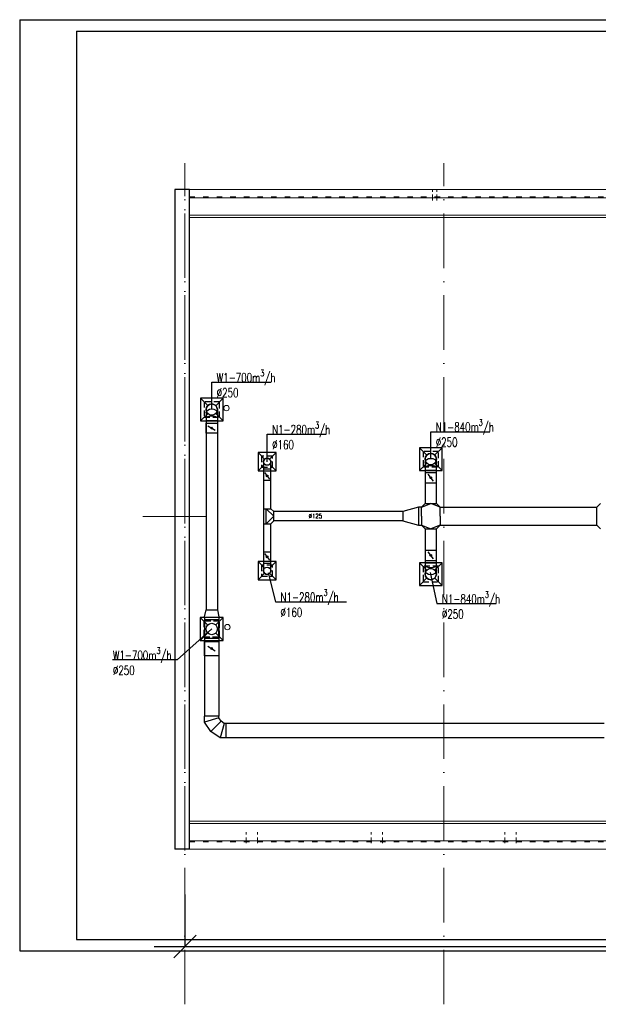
# Model space of a CAD drawing. Header units: millimetres. Extents: x -6513 to 30474, y -6915 to 65597.
# Tile 211 of 256: x -3155 to -1881, y 30715 to 32883. Entities that reach past the tile are written whole.
import ezdxf

# ---------------------------------------------------------------- set-up
doc = ezdxf.new("R2010")
doc.units = ezdxf.units.MM
for name, pattern in [('ACAD_ISO03W100', [30, 12, -18]), ('ACAD_ISO10W100', [18, 12, -3, 0, -3]), ('DASHED', [19.05, 12.7, -6.35])]:
    doc.linetypes.add(name, pattern=pattern)
for name, color, linetype, lineweight in [('A_cienka', 8, 'Continuous', 5), ('A_osie', 8, 'ACAD_ISO10W100', 5), ('A_przerywana', 8, 'ACAD_ISO03W100', 5), ('A_przerywane', 8, 'DASHED', 5), ('ARCHWIG CIEŃKO', 8, 'Continuous', 13), ('cieńkie', 8, 'Continuous', 9), ('DB-WM-nawiew-opis', 8, 'Continuous', 25), ('DB_WM_nawiew', 8, 'Continuous', 30), ('DB_WM_wywiew', 8, 'Continuous', 30), ('DB_WM_ścianka nowa', 8, 'Continuous', 25), ('R-TABELKA', 8, 'Continuous', 25), ('Ściany ARCHWIG', 8, 'Continuous', 30)]:
    doc.layers.add(name, color=color, linetype=linetype, lineweight=lineweight)
doc.layers.add('DB_WM_nawiew-opis', color=8, linetype='Continuous')
doc.layers.add('DB_WM_wywies-opis', color=8, linetype='Continuous')
doc.styles.add('ROMANSS', font='romans.shx', dxfattribs={"width": 0.8, "oblique": 5})
doc.styles.get("Standard").update_dxf_attribs({"font": 'txt.shx', "width": 0.9})

msp = doc.modelspace()

# ---------------------------------------------------------------- hatches: boundary and pattern name
at = {"layer": 'DB_WM_nawiew'}
h = msp.add_hatch(color=256, dxfattribs=at)
edge = h.paths.add_edge_path()
edge.add_arc((-2610.402, 31878.274), 2, 0, 360)
h = msp.add_hatch(color=256, dxfattribs=at)
edge = h.paths.add_edge_path()
edge.add_arc((-2249.973, 31874.375), 2, 0, 360)
h = msp.add_hatch(color=256, dxfattribs=at)
edge = h.paths.add_edge_path()
edge.add_arc((-2610.402, 31700.272), 2, 0, 360)
h = msp.add_hatch(color=256, dxfattribs=at)
edge = h.paths.add_edge_path()
edge.add_arc((-2249.973, 31703.375), 2, 0, 360)
at = {"layer": 'DB_WM_wywiew'}
h = msp.add_hatch(color=256, dxfattribs=at)
edge = h.paths.add_edge_path()
edge.add_arc((-2732.446, 31983.713), 2, 0, 360)
h = msp.add_hatch(color=256, dxfattribs=at)
edge = h.paths.add_edge_path()
edge.add_arc((-2732.446, 31498.442), 2, 0, 360)

# ---------------------------------------------------------------- linework, layer by layer
at = {"layer": 'A_cienka', "color": 252}
msp.add_line((-2883.874, 31788.754), (-2746.361, 31788.875), dxfattribs=at)
at = {"layer": 'A_osie', "color": 252, "ltscale": 10}
for p, q in [((-2791.446, 30715.143), (-2791.446, 32567.24)), ((-2791.446, 31053.432), (-2791.446, 32567.24)), ((-2221.446, 30715.143), (-2221.446, 32567.24))]:
    msp.add_line(p, q, dxfattribs=at)
at = {"layer": 'A_przerywana', "color": 252}
for p, q in [((-2781.446, 32492.875), (2431.243, 32492.875)), ((-2781.446, 31072.583), (2431.243, 31072.583))]:
    msp.add_line(p, q, dxfattribs=at)
at = {"layer": 'A_przerywane', "color": 252}
for p, q in [((-2246.353, 32484.875), (-2246.353, 32508.875)), ((-2236.353, 32484.875), (-2236.353, 32508.875)), ((-2656.446, 31069.875), (-2656.446, 31093.875)), ((-2631.446, 31069.875), (-2631.446, 31093.875)), ((-2381.446, 31069.875), (-2381.446, 31093.875)), ((-2356.446, 31069.875), (-2356.446, 31093.875)), ((-2086.446, 31069.875), (-2086.446, 31093.875)), ((-2061.446, 31069.875), (-2061.446, 31093.875))]:
    msp.add_line(p, q, dxfattribs=at)
at = {"layer": 'ARCHWIG CIEŃKO', "color": 252}
for p, q in [((-2781.446, 32508.875), (2431.243, 32508.875)), ((-2781.446, 32490.875), (2431.243, 32490.875)), ((-2781.446, 32452.375), (2431.243, 32452.375)), ((-2781.446, 32447.375), (2431.243, 32447.375)), ((-2781.446, 31118.375), (2431.243, 31118.375)), ((-2781.446, 31113.375), (2431.243, 31113.375)), ((-2781.446, 31074.875), (2431.243, 31074.875)), ((-2781.446, 31056.875), (2431.243, 31056.875))]:
    msp.add_line(p, q, dxfattribs=at)
at = {"layer": 'cieńkie', "color": 252}
for centre in [(-2700.002, 32027.707), (-2697.82, 31545.442)]:
    msp.add_circle(centre, 6, dxfattribs=at)
at = {"layer": 'DB_WM_nawiew'}
for p, q in [((-2618.402, 31909.709), (-2618.402, 31669.708)), ((-2602.402, 31806.208), (-2602.402, 31909.709)), ((-2262.473, 31915.375), (-2262.473, 31817.708)), ((-2237.473, 31817.708), (-2237.473, 31915.375)), ((-2618.402, 31893.709), (-2602.402, 31893.709)), ((-2237.473, 31890.375), (-2262.473, 31890.375)), ((-2618.402, 31806.208), (-2602.402, 31806.208)), ((-2612.402, 31773.208), (-2612.402, 31806.208)), ((-2612.402, 31806.208), (-2595.902, 31789.708)), ((-2602.402, 31806.208), (-2595.902, 31799.708)), ((-2595.902, 31779.708), (-2595.902, 31799.708)), ((-2270.473, 31809.708), (-2262.473, 31817.708)), ((-2262.473, 31817.708), (-2237.473, 31817.708)), ((-2237.473, 31817.708), (-2229.473, 31809.708)), ((-2229.473, 31809.708), (-1884.209, 31809.708)), ((-2595.902, 31789.708), (-2612.402, 31773.208)), ((-2595.902, 31779.708), (-2602.402, 31773.208)), ((-2618.402, 31773.208), (-2602.402, 31773.208)), ((-2602.402, 31669.708), (-2602.402, 31773.208)), ((-2270.473, 31769.708), (-2262.473, 31761.708)), ((-2262.473, 31761.708), (-2237.473, 31761.708)), ((-2262.473, 31761.708), (-2262.473, 31662.375)), ((-2237.473, 31761.708), (-2229.473, 31769.708)), ((-2237.473, 31661.835), (-2237.473, 31761.708)), ((-2229.473, 31769.708), (-1884.209, 31769.708)), ((-2602.402, 31685.708), (-2618.402, 31685.708)), ((-2262.473, 31687.375), (-2237.473, 31687.375))]:
    msp.add_line(p, q, dxfattribs=at)
for points in [[(-2618.402, 31868.709), (-2602.402, 31868.709), (-2602.402, 31888.709), (-2618.402, 31888.709)], [(-2262.473, 31863.375), (-2237.473, 31863.375), (-2237.473, 31885.375), (-2262.473, 31885.375)], [(-2262.473, 31692.375), (-2237.473, 31692.375), (-2237.473, 31714.375), (-2262.473, 31714.375)], [(-2618.402, 31690.708), (-2602.402, 31690.708), (-2602.402, 31710.708), (-2618.402, 31710.708)]]:
    msp.add_lwpolyline(points, close=True, dxfattribs=at)
for points in [[(-2616.408, 31885.88), (-2604.732, 31870.878)], [(-2255.979, 31881.981), (-2244.303, 31866.978)], [(-2311.473, 31799.708), (-2595.902, 31799.708)], [(-2276.973, 31809.708), (-2311.473, 31799.708), (-2311.473, 31779.708), (-2276.973, 31769.708)], [(-2270.473, 31809.708), (-2276.973, 31809.708), (-2276.973, 31769.708), (-2270.473, 31769.708)], [(-2270.473, 31789.708), (-2270.473, 31809.708), (-2249.973, 31817.708)], [(-2229.473, 31789.708), (-2229.473, 31809.708), (-2249.973, 31817.708)], [(-1884.209, 31769.708), (-1884.209, 31789.708), (-1884.209, 31809.708), (-1876.209, 31817.708)], [(-2311.473, 31779.708), (-2595.902, 31779.708)], [(-2270.473, 31789.708), (-2270.473, 31769.708), (-2249.973, 31761.708)], [(-2229.473, 31789.708), (-2229.473, 31769.708), (-2249.973, 31761.708)], [(-1876.209, 31761.708), (-1876.209, 31761.708), (-1884.209, 31769.708)], [(-2616.408, 31707.878), (-2604.732, 31692.876)], [(-2255.979, 31710.981), (-2244.303, 31695.978)]]:
    msp.add_lwpolyline(points, dxfattribs=at)
at = {"layer": 'DB_WM_nawiew', "color": 1}
for centre, radius in [((-2610.402, 31909.709), 8), ((-2249.973, 31915.375), 12.5), ((-2610.402, 31669.708), 8), ((-2249.973, 31662.375), 12.5)]:
    msp.add_circle(centre, radius, dxfattribs=at)
at = {"layer": 'DB_WM_nawiew'}
for centre, radius in [((-2610.402, 31909.709), 8), ((-2249.973, 31915.375), 12.5), ((-2610.402, 31878.274), 2), ((-2249.973, 31874.375), 2), ((-2610.402, 31700.272), 2), ((-2249.973, 31703.375), 2), ((-2610.402, 31669.708), 8), ((-2249.973, 31662.375), 12.5)]:
    msp.add_circle(centre, radius, dxfattribs=at)
for centre, major_axis, ratio, start_param, end_param in [((-2610.402, 31909.709), (8, 0), 1, 0, 3.14159265), ((-2249.973, 31915.375), (12.5, 0), 1, 0, 3.14159265), ((-2249.973, 31897.073), (-12.5, 0), 0.30288017, 3.14159265, 6.28318531), ((-2610.402, 31669.708), (-8, 0), 1, 0, 3.14159265), ((-2249.973, 31680.676), (12.5, 0), 0.30288017, 3.14159265, 6.28318531), ((-2249.973, 31662.375), (-12.5, 0), 1, 0, 3.14159265)]:
    msp.add_ellipse(centre, major_axis=major_axis, ratio=ratio, start_param=start_param, end_param=end_param, dxfattribs=at)
at = {"layer": 'DB_WM_nawiew', "extrusion": (0, 0, -1)}
for centre, major_axis in [((-2249.973, 31908.052), (-12.5, 0)), ((-2249.973, 31669.697), (12.5, 0))]:
    msp.add_ellipse(centre, major_axis=major_axis, ratio=0.72108265, start_param=0, end_param=3.14159265, dxfattribs=at)
at = {"layer": 'DB_WM_nawiew-opis'}
for points in [[(-2249.973, 31915.375), (-2249.973, 31975.731), (-2119.576, 31975.731)], [(-2610.402, 31909.709), (-2610.402, 31970.066), (-2480.004, 31970.066)], [(-2607.717, 31665.138), (-2591.88, 31601.225), (-2435.271, 31601.225)], [(-2250.985, 31665.74), (-2236.463, 31597.258), (-2106.066, 31597.258)]]:
    msp.add_lwpolyline(points, dxfattribs=at)
at = {"layer": 'DB_WM_wywies-opis'}
for p, q in [((-2815.913, 30817.545), (-2766.98, 30867.035)), ((-2859.319, 30842.29), (2395.248, 30842.29))]:
    msp.add_line(p, q, dxfattribs=at)
for points in [[(-2732.446, 32024.375), (-2732.446, 32084.731), (-2602.049, 32084.731)], [(-2732.446, 31541.375), (-2808.446, 31473.434), (-2950.562, 31473.434)], [(-2791.446, 30956.603), (-2791.446, 30842.29)]]:
    msp.add_lwpolyline(points, dxfattribs=at)
at = {"layer": 'DB_WM_wywiew'}
for p, q in [((-2744.946, 32024.375), (-2744.946, 31583.775)), ((-2719.946, 32024.375), (-2719.946, 31583.775)), ((-2719.946, 31999.375), (-2744.946, 31999.375)), ((-2748.196, 31567.875), (-2748.196, 31561.875)), ((-2716.696, 31567.875), (-2716.696, 31561.875)), ((-2748.196, 31541.375), (-2748.196, 31349.375)), ((-2716.696, 31541.375), (-2716.696, 31349.375)), ((-1868.233, 31333.625), (-2700.946, 31333.625)), ((-1868.233, 31302.125), (-2700.946, 31302.125))]:
    msp.add_line(p, q, dxfattribs=at)
for points in [[(-2744.946, 31994.375), (-2719.946, 31994.375), (-2719.946, 31972.375), (-2744.946, 31972.375)], [(-2748.196, 31520.875), (-2716.696, 31520.875), (-2716.696, 31561.875), (-2748.196, 31561.875)], [(-2748.196, 31513.875), (-2716.696, 31513.875), (-2716.696, 31482.375), (-2748.196, 31482.375)]]:
    msp.add_lwpolyline(points, close=True, dxfattribs=at)
for points in [[(-2740.675, 31988.856), (-2724.554, 31978.781)], [(-2748.196, 31567.875), (-2744.946, 31583.775), (-2719.946, 31583.775), (-2716.696, 31567.875)], [(-2740.675, 31503.585), (-2724.554, 31493.509)], [(-2716.696, 31349.375), (-2732.446, 31349.375), (-2748.196, 31349.375)], [(-2700.946, 31302.125), (-2713.607, 31302.125), (-2734.577, 31315.744), (-2748.196, 31336.164), (-2748.196, 31349.375)], [(-2716.696, 31345.705), (-2748.196, 31336.164)], [(-2716.696, 31349.375), (-2732.446, 31349.375)], [(-2700.946, 31333.625), (-2704.616, 31333.625), (-2711.863, 31338.458), (-2716.696, 31345.705), (-2716.696, 31349.375)], [(-2711.863, 31338.458), (-2734.577, 31315.744)], [(-2704.616, 31333.625), (-2713.607, 31302.125)], [(-2700.946, 31333.625), (-2700.946, 31302.125)]]:
    msp.add_lwpolyline(points, dxfattribs=at)
for centre, radius in [((-2732.446, 32024.375), 12.5), ((-2732.446, 31983.713), 2), ((-2732.446, 31541.375), 12.5), ((-2732.446, 31498.442), 2)]:
    msp.add_circle(centre, radius, dxfattribs=at)
for centre, major_axis, ratio, start_param, end_param in [((-2732.446, 32024.375), (12.5, 0), 1, 0, 3.14159265), ((-2732.446, 32006.073), (-12.5, 0), 0.30288017, 3.14159265, 6.28318531)]:
    msp.add_ellipse(centre, major_axis=major_axis, ratio=ratio, start_param=start_param, end_param=end_param, dxfattribs=at)
at = {"layer": 'DB_WM_wywiew', "extrusion": (0, 0, -1)}
msp.add_ellipse((-2732.446, 32017.052), major_axis=(-12.5, 0), ratio=0.72108265, start_param=0, end_param=3.14159265, dxfattribs=at)
at = {"layer": 'DB_WM_ścianka nowa'}
for p, q in [((-2756.996, 32049.375), (-2741.057, 32033.436)), ((-2723.385, 32032.985), (-2706.996, 32049.375)), ((-2723.385, 32015.764), (-2706.996, 31999.375)), ((-2756.996, 31999.375), (-2741.057, 32015.313)), ((-2630.402, 31929.709), (-2616.059, 31915.366)), ((-2590.402, 31929.709), (-2604.745, 31915.366)), ((-2274.973, 31940.375), (-2258.584, 31923.985)), ((-2241.362, 31923.985), (-2224.973, 31940.375)), ((-2616.059, 31904.053), (-2630.402, 31889.709)), ((-2604.745, 31904.053), (-2590.402, 31889.709)), ((-2274.973, 31890.375), (-2258.584, 31906.764)), ((-2241.362, 31906.764), (-2224.973, 31890.375)), ((-2630.402, 31689.708), (-2616.059, 31675.364)), ((-2590.402, 31689.708), (-2604.745, 31675.364)), ((-2274.973, 31687.375), (-2258.584, 31670.985)), ((-2241.362, 31670.985), (-2224.973, 31687.375)), ((-2616.059, 31664.051), (-2630.402, 31649.708)), ((-2604.745, 31664.051), (-2590.402, 31649.708)), ((-2274.973, 31637.375), (-2258.584, 31653.764)), ((-2241.362, 31653.764), (-2224.973, 31637.375)), ((-2757.446, 31566.375), (-2741.057, 31549.985)), ((-2723.836, 31549.985), (-2707.446, 31566.375)), ((-2757.446, 31516.375), (-2741.057, 31532.764)), ((-2723.836, 31532.764), (-2707.446, 31516.375))]:
    msp.add_line(p, q, dxfattribs=at)
for points in [[(-2756.996, 31999.375), (-2706.996, 31999.375), (-2706.996, 32049.375), (-2756.996, 32049.375)], [(-2630.402, 31889.709), (-2590.402, 31889.709), (-2590.402, 31929.709), (-2630.402, 31929.709)], [(-2274.523, 31890.375), (-2224.523, 31890.375), (-2224.523, 31940.375), (-2274.523, 31940.375)], [(-2630.402, 31649.708), (-2590.402, 31649.708), (-2590.402, 31689.708), (-2630.402, 31689.708)], [(-2274.523, 31637.375), (-2224.523, 31637.375), (-2224.523, 31687.375), (-2274.523, 31687.375)], [(-2757.446, 31516.375), (-2707.446, 31516.375), (-2707.446, 31566.375), (-2757.446, 31566.375)]]:
    msp.add_lwpolyline(points, close=True, dxfattribs=at)
at = {"layer": 'DB_WM_ścianka nowa', "linetype": 'DASHED'}
for points in [[(-2748.996, 32007.375), (-2714.996, 32007.375), (-2714.996, 32041.375), (-2748.996, 32041.375)], [(-2266.523, 31898.375), (-2232.523, 31898.375), (-2232.523, 31932.375), (-2266.523, 31932.375)], [(-2622.402, 31897.709), (-2598.402, 31897.709), (-2598.402, 31921.709), (-2622.402, 31921.709)], [(-2622.402, 31657.708), (-2598.402, 31657.708), (-2598.402, 31681.708), (-2622.402, 31681.708)], [(-2266.523, 31645.375), (-2232.523, 31645.375), (-2232.523, 31679.375), (-2266.523, 31679.375)], [(-2749.446, 31524.375), (-2715.446, 31524.375), (-2715.446, 31558.375), (-2749.446, 31558.375)]]:
    msp.add_lwpolyline(points, close=True, dxfattribs=at)
at = {"layer": 'R-TABELKA'}
for p, q in [((-3155.351, 32882.738), (8289.292, 32882.738)), ((-3155.351, 32882.738), (-3155.351, 30832.654)), ((-3030.351, 32857.738), (8264.292, 32857.738)), ((-3030.351, 32857.738), (-3030.351, 30857.654)), ((-3030.351, 30857.654), (8264.292, 30857.654)), ((-3155.351, 30832.654), (8289.292, 30832.654))]:
    msp.add_line(p, q, dxfattribs=at)
at = {"layer": 'Ściany ARCHWIG', "color": 252}
for p, q in [((-2781.446, 32508.875), (-2813.446, 32508.875)), ((-2813.446, 32508.875), (-2813.446, 31056.875)), ((-2781.446, 31056.875), (-2781.446, 32508.875)), ((-2781.446, 31056.875), (-2813.446, 31056.875))]:
    msp.add_line(p, q, dxfattribs=at)

# ---------------------------------------------------------------- texts
at = {"layer": 'DB-WM-nawiew-opis', "insert": (-2518.722, 31795.017), "char_height": 10, "width": 37.14159, "attachment_point": 1}
msp.add_mtext('\\A1;{\\Fsimplex|c238;\\W0.7;%%C125}', dxfattribs=at)
at = {"layer": 'DB_WM_nawiew-opis', "char_height": 20, "width": 128.67747, "attachment_point": 1, "style": 'ROMANSS'}
for s, insert in [('\\A1;{\\Fsimplex|c238;\\Q0;\\W0.7;N1-280m\\H0.7x;\\S3^ ;\\H1.4286x;/h\\P%%C160}', (-2599.368, 31997.074)), ('\\A1;{\\Fsimplex|c238;\\Q0;\\W0.7;N1-840m\\H0.7x;\\S3^ ;\\H1.4286x;/h\\P%%C250}', (-2238.939, 32002.739)), ('\\A1;{\\Fsimplex|c238;\\Q0;\\W0.7;N1-280m\\H0.7x;\\S3^ ;\\H1.4286x;/h\\P%%C160}', (-2580.846, 31628.232)), ('\\A1;{\\Fsimplex|c238;\\Q0;\\W0.7;N1-840m\\H0.7x;\\S3^ ;\\H1.4286x;/h\\P%%C250}', (-2225.429, 31624.265))]:
    msp.add_mtext(s, dxfattribs=dict(at, insert=insert))
at = {"layer": 'DB_WM_wywies-opis', "char_height": 20, "width": 128.67747, "attachment_point": 1, "style": 'ROMANSS'}
for insert in [(-2721.413, 32111.739), (-2950.088, 31500.442)]:
    msp.add_mtext('\\A1;{\\Fsimplex|c238;\\Q0;\\W0.7;W1-700m\\H0.7x;\\S3^ ;\\H1.4286x;/h\\P%%C250}', dxfattribs=dict(at, insert=insert))

doc.saveas('drawing.dxf')
